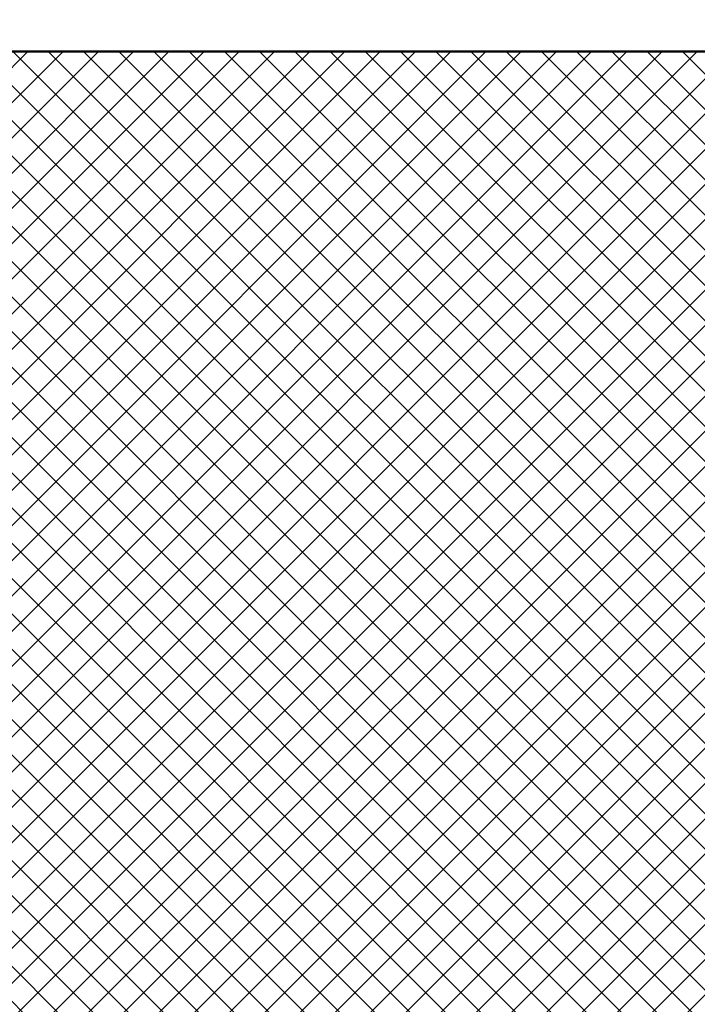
# Model space of a CAD drawing. Header units: metres. Extents: x 158874 to 185002, y -166493 to -154354.
# Tile 39 of 95: x 179751 to 179837, y -158948 to -158822. Entities that reach past the tile are written whole.
import ezdxf
from ezdxf import colors
from ezdxf.entities.mleader import LeaderData, LeaderLine
from ezdxf.math import Vec2, Vec3

# ---------------------------------------------------------------- set-up
doc = ezdxf.new("R2010")
doc.units = ezdxf.units.M
doc.layers.add('gruba50', color=7, linetype='Continuous', lineweight=50)
doc.layers.add('wymiarowanie9', color=1, linetype='Continuous', lineweight=9)
doc.styles.get("Standard").update_dxf_attribs({"font": 'arial.ttf'})

msp = doc.modelspace()

# ---------------------------------------------------------------- hatches: boundary and pattern name
at = {"layer": 'wymiarowanie9', "ltscale": 0.2, "true_color": 0xafd9aa, "transparency": 33554508}
h = msp.add_hatch(dxfattribs=at)
h.set_pattern_fill('ANSI37', color=9)
edge = h.paths.add_edge_path()
edge.add_line((179639.53, -158826.1), (179500.32, -158826.1))
edge.add_line((179500.32, -158826.1), (179500.32, -159016.1))
edge.add_line((179500.32, -159016.1), (179647.33, -159016.1))
edge.add_line((179647.33, -159016.1), (179647.33, -159023.6))
edge.add_arc((179717.33, -159023.6), 70, 180, 186.1506)
edge.add_line((179647.74, -159031.1), (179717.33, -159031.1))
edge.add_line((179717.33, -159031.1), (179717.33, -159016.1))
edge.add_line((179717.33, -159016.1), (179639.53, -159016.1))
edge.add_line((179639.53, -159016.1), (179639.53, -158826.1))
h.paths.add_polyline_path([(179903.32, -158877.18), (179907.32, -158877.18), (179907.32, -158826.1), (179647.33, -158826.1), (179647.33, -159016.1), (179907.32, -159016.1), (179907.32, -158995.18), (179903.32, -158995.18)])

# ---------------------------------------------------------------- linework, layer by layer
at = {"layer": 'gruba50', "color": 0, "ltscale": 0.2}
msp.add_line((179500.32, -158826.1), (179907.32, -158826.1), dxfattribs=at)

# ---------------------------------------------------------------- leaders
at = {"layer": 'wymiarowanie9', "ltscale": 0.2}
ml = msp.add_multileader_mtext('Standard', dxfattribs=at)
ml.set_content('remont pom. 1.9\\P- montaż nawietrzaków higrosterowanych okiennych 1szt.\\P- wykonanie podcięcia w drzwiach min. 2cm', color=256)
ml.set_leader_properties()
ml.build(insert=Vec2(0, 0))
ml.multileader.update_dxf_attribs({"arrow_head_size": 12})
ctx = ml.context
ctx.base_point, ctx.char_height, ctx.arrow_head_size, ctx.plane_origin = Vec3(180051.18, -158559.84), 15, 12, Vec3(180057.47, -158781.5)
notes = []
notes.append((ctx, [(0, (1, 1, 0), (180043.18, -158559.84), (1, 0), 8, [(0, [(179779.05, -158566.89)], 0, [])])]))
ctx.mtext.insert, ctx.mtext.flow_direction = Vec3(180053.18, -158550.14), 5
for ctx, leaders in notes:
    for number, flags, end, landing, length, lines in leaders:
        leader = LeaderData()
        leader.index, (leader.has_last_leader_line, leader.has_dogleg_vector, leader.attachment_direction) = number, flags
        leader.last_leader_point, leader.dogleg_vector, leader.dogleg_length = Vec3(end), Vec3(landing), length
        for number, points, colour, breaks in lines:
            line = LeaderLine()
            line.index, line.vertices, line.color, line.breaks = number, Vec3.list(points), colors.encode_raw_color(colour), breaks
            leader.lines.append(line)
        ctx.leaders.append(leader)

doc.saveas('drawing.dxf')
